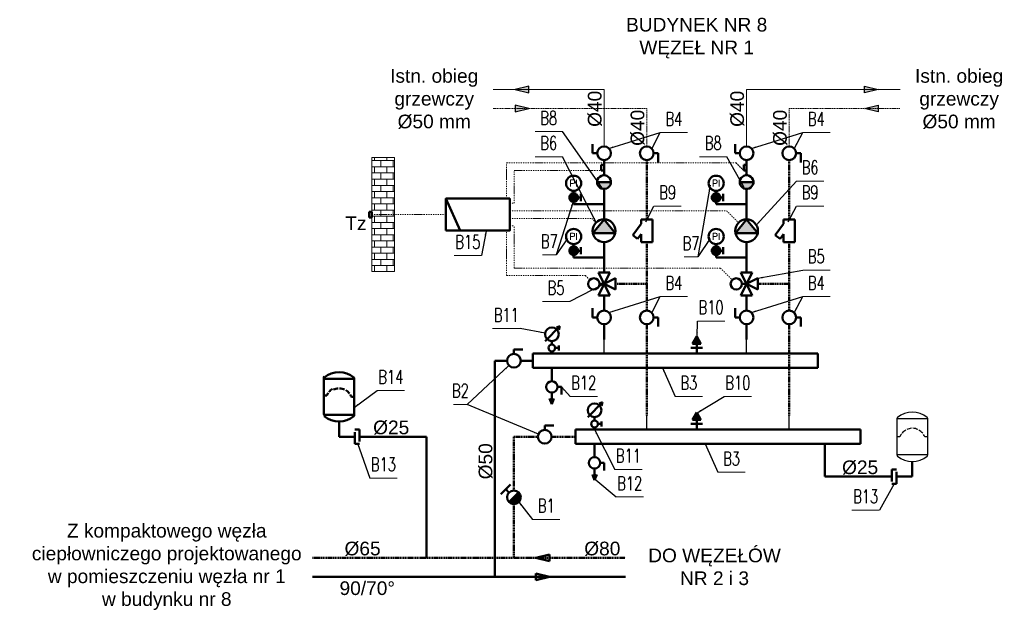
# Model space of a CAD drawing. Header units: centimetres. Extents: x -492 to 10898, y 46 to 4576.
# Tile 5 of 8: x 5384 to 6680, y 1051 to 1831. Entities that reach past the tile are written whole.
import ezdxf
from ezdxf.enums import TextEntityAlignment as Align

# ---------------------------------------------------------------- set-up
doc = ezdxf.new("R2010")
doc.units = ezdxf.units.CM
doc.header["$LTSCALE"] = 3
doc.linetypes.add('DASHDOT', pattern=[1, 0.5, -0.25, 0, -0.25])
doc.linetypes.add('DASHED', pattern=[0.75, 0.5, -0.25])
for name, color, linetype, lineweight in [('2DH_DESC', 7, 'Continuous', 9), ('2DH_OBJ', 41, 'Continuous', 25), ('2DH_PLS', 252, 'Continuous', 25), ('2DH_PLS_bezp', 6, 'Continuous', 50), ('2DH_PLS_p', 170, 'DASHED', 50), ('2DH_PLS_sygn', 3, 'DASHDOT', 15), ('2DH_PLS_z', 240, 'Continuous', 50), ('_Opis', 7, 'Continuous', 5)]:
    doc.layers.add(name, color=color, linetype=linetype, lineweight=lineweight)
doc.styles.add('CP_ATTR', font='romans.shx')
doc.styles.get("Standard").update_dxf_attribs({"font": 'arial.ttf'})
doc.dimstyles.new('ISO-CP', dxfattribs={"dimtxt": 2.5, "dimasz": 2.5, "dimexe": 1.25, "dimexo": 0.625, "dimtad": 1, "dimtxsty": 'Standard', "dimcen": 2.5, "dimadec": 0, "dimazin": 0, "dimtfac": 1, "dimtmove": 0, "dimatfit": 3, "dimfxl": 1, "dimarcsym": 0})

# ---------------------------------------------------------------- blocks, each defined once
blk = doc.blocks.new('CPHS_186')
blk.add_hatch(color=256).paths.add_polyline_path([(0.3, 0), (-0.3, 0.15), (-0.3, -0.15)])
for p, q in [((-0.3, 0.15), (0.3, 0)), ((-0.3, -0.15), (-0.3, 0.15)), ((0.3, 0), (-0.3, -0.15))]:
    blk.add_line(p, q)
at = {"linetype": 'ByBlock', "style": 'CP_ATTR', "flags": 9}
for tag, height, p in [('VAL', 0.025, (-0.093997, 0.034416)), ('TEMPERATURE', 0.00005, (-0.091948, -0.018461)), ('CHARACTER', 0.00005, (-0.091948, -0.018392)), ('ORDER-NO', 0.00005, (-0.091948, -0.018653)), ('NAME', 0.00005, (-0.091948, -0.018275)), ('FLOW', 0.00005, (-0.091948, -0.018333)), ('NUMBER', 0.00005, (-0.091948, -0.01852)), ('PRODUCT-TYPE', 0.00005, (-0.091948, -0.018585)), ('OTHER', 0.00005, (-0.091758, -0.018275)), ('PN', 0.00005, (-0.091761, -0.018333)), ('PRODUCER', 0.00005, (-0.09167, -0.018333)), ('VOLTAGE', 0.00005, (-0.091579, -0.018523)), ('ARTICLE', 0.00005, (-0.091553, -0.018264)), ('WEIGHT', 0.00005, (-0.091522, -0.018395)), ('GROUP', 0.00005, (-0.091511, -0.01846)), ('POWER', 0.00005, (-0.09151, -0.018661)), ('DN', 0.00005, (-0.091365, -0.018594))]:
    blk.add_attdef(tag, text='', height=height, dxfattribs=at).set_placement(p, align=Align.MIDDLE_LEFT)
blk = doc.blocks.new('CPHS_DSD04L_NUM_569au3r')
blk.add_line((-0.5, 0), (0.5, 0))
at = {"linetype": 'ByBlock', "style": 'CP_ATTR', "width": 0.7, "flags": 12}
for tag, p in [('NUMBER', (0, 1)), ('DESCRIPTION1', (0, -0.8)), ('DESCRIPTION2', (0, -2.4))]:
    blk.add_attdef(tag, text='', height=1, dxfattribs=at).set_placement(p, align=Align.MIDDLE)
at = {"linetype": 'ByBlock', "style": 'CP_ATTR', "flags": 9}
blk.add_attdef('VAL', text='', height=0.0002, dxfattribs=at).set_placement((-0.037, -0.073), align=Align.MIDDLE_LEFT)
blk = doc.blocks.new('CPHS_DSD04L_NUM_5ytscwx')
blk.add_line((-1, 0), (1, 0))
at = {"linetype": 'ByBlock', "style": 'CP_ATTR', "width": 0.7, "flags": 12}
for tag, p in [('NUMBER', (0, 1)), ('DESCRIPTION1', (0, -0.8)), ('DESCRIPTION2', (0, -2.4))]:
    blk.add_attdef(tag, text='', height=1, dxfattribs=at).set_placement(p, align=Align.MIDDLE)
at = {"linetype": 'ByBlock', "style": 'CP_ATTR', "flags": 9}
blk.add_attdef('VAL', text='', height=0.0002, dxfattribs=at).set_placement((-0.074, -0.073), align=Align.MIDDLE_LEFT)
blk = doc.blocks.new('Cphs_dis_01')
blk.add_line((0, 0), (0, 100))
blk = doc.blocks.new('CPHS_136')
for p, q in [((-0.8, 0.323016), (-0.8, 2.276984)), ((0.8, 2.25), (-0.8, 2.25)), ((0.8, 2.276984), (0.8, 0.323016)), ((-0.65, 1.3), (-0.8, 1.3)), ((0.8, 1.3), (0.65, 1.3)), ((0.8, 0.35), (-0.8, 0.35))]:
    blk.add_line(p, q)
for centre, radius, start, end in [((0, 1.383333), 1.216667, 49.994799, 130.005201), ((-0.75, 2.276984), 0.05, 130.005201, 180), ((0.75, 2.276984), 0.05, 0, 49.994799), ((0, 1.05), 0.696419, 119.955375, 140.069773), ((0, 1.05), 0.696419, 93.316771, 114.692805), ((0, 1.05), 0.696419, 65.515136, 87.70212), ((0, 1.05), 0.696419, 38.3712, 59.978917), ((0, 1.05), 0.696419, 145.17035, 158.962489), ((0, 1.05), 0.696419, 21.037511, 32.769187), ((-0.75, 0.323016), 0.05, 180, 229.994799), ((0, 1.216667), 1.216667, 229.994799, 310.005201), ((0.75, 0.323016), 0.05, 310.005201, 0)]:
    blk.add_arc(centre, radius, start, end)
at = {"linetype": 'ByBlock', "style": 'CP_ATTR', "flags": 9}
for tag, p in [('TEMPERATURE', (-0.091948, -0.018461)), ('CHARACTER', (-0.091948, -0.018392)), ('ORDER-NO', (-0.091948, -0.018653)), ('NAME', (-0.091948, -0.018275)), ('FLOW', (-0.091948, -0.018333)), ('NUMBER', (-0.091948, -0.01852)), ('PRODUCT-TYPE', (-0.091948, -0.018585)), ('OTHER', (-0.091758, -0.018275)), ('PN', (-0.091761, -0.018333)), ('PRODUCER', (-0.09167, -0.018333)), ('VOLTAGE', (-0.091579, -0.018523)), ('ARTICLE', (-0.091553, -0.018264)), ('WEIGHT', (-0.091522, -0.018395)), ('GROUP', (-0.091511, -0.01846)), ('POWER', (-0.09151, -0.018661)), ('DN', (-0.091365, -0.018594))]:
    blk.add_attdef(tag, text='', height=0.00005, dxfattribs=at).set_placement(p, align=Align.MIDDLE_LEFT)

msp = doc.modelspace()

# ---------------------------------------------------------------- hatches: boundary and pattern name
at = {"lineweight": 50}
for points in [[(6144, 1615.9), (6144.6, 1613.6), (6145.8, 1611.6), (6147.5, 1609.9), (6149.6, 1608.7), (6151.8, 1608.1), (6154.2, 1608.1), (6156.5, 1608.7), (6158.6, 1609.9), (6160.2, 1611.6), (6161.4, 1613.6), (6162, 1615.9), (6162, 1617.1), (6144, 1617.1)], [(6331.5, 1615.9), (6332.1, 1613.6), (6333.3, 1611.6), (6335, 1609.9), (6337.1, 1608.7), (6339.3, 1608.1), (6341.7, 1608.1), (6344, 1608.7), (6346.1, 1609.9), (6347.7, 1611.6), (6348.9, 1613.6), (6349.5, 1615.9), (6349.5, 1617.1), (6331.5, 1617.1)], [(6063.3, 1122.6), (6081.3, 1127.1), (6081.3, 1118.1)], [(6081.3, 1097.6), (6063.3, 1093.1), (6063.3, 1102.1)]]:
    msp.add_hatch(color=256, dxfattribs=at).paths.add_polyline_path(points)
h = msp.add_hatch(color=256, dxfattribs=at)
h.paths.add_polyline_path([(6118.7, 1597.3), (6118.5, 1598.1), (6118.3, 1598.9), (6117.9, 1599.7), (6117.4, 1600.4), (6116.9, 1601), (6116.2, 1601.5), (6115.5, 1602), (6114.7, 1602.3), (6113.9, 1602.4), (6113, 1602.5), (6113, 1591.2), (6113.9, 1591.3), (6114.7, 1591.5), (6115.5, 1591.8), (6116.2, 1592.2), (6116.9, 1592.7), (6117.4, 1593.4), (6117.9, 1594), (6118.3, 1594.8), (6118.5, 1595.6), (6118.7, 1596.4)])
h.paths.add_polyline_path([(6113, 1602.5), (6112.2, 1602.4), (6111.4, 1602.3), (6110.6, 1602), (6109.9, 1601.5), (6109.2, 1601), (6108.6, 1600.4), (6108.1, 1599.7), (6107.8, 1598.9), (6107.5, 1598.1), (6107.4, 1597.3), (6107.4, 1596.4), (6107.5, 1595.6), (6107.8, 1594.8), (6108.1, 1594), (6108.6, 1593.4), (6109.2, 1592.7), (6109.9, 1592.2), (6110.6, 1591.8), (6111.4, 1591.5), (6112.2, 1591.3), (6113, 1591.2)])
h = msp.add_hatch(color=256, dxfattribs=at)
h.paths.add_polyline_path([(6306.2, 1597.3), (6306, 1598.1), (6305.8, 1598.9), (6305.4, 1599.7), (6304.9, 1600.4), (6304.4, 1601), (6303.7, 1601.5), (6303, 1602), (6302.2, 1602.3), (6301.4, 1602.4), (6300.5, 1602.5), (6300.5, 1591.2), (6301.4, 1591.3), (6302.2, 1591.5), (6303, 1591.8), (6303.7, 1592.2), (6304.4, 1592.7), (6304.9, 1593.4), (6305.4, 1594), (6305.8, 1594.8), (6306, 1595.6), (6306.2, 1596.4)])
h.paths.add_polyline_path([(6300.5, 1602.5), (6299.7, 1602.4), (6298.9, 1602.3), (6298.1, 1602), (6297.4, 1601.5), (6296.7, 1601), (6296.1, 1600.4), (6295.6, 1599.7), (6295.3, 1598.9), (6295, 1598.1), (6294.9, 1597.3), (6294.9, 1596.4), (6295, 1595.6), (6295.3, 1594.8), (6295.6, 1594), (6296.1, 1593.4), (6296.7, 1592.7), (6297.4, 1592.2), (6298.1, 1591.8), (6298.9, 1591.5), (6299.7, 1591.3), (6300.5, 1591.2)])
h = msp.add_hatch(color=256, dxfattribs=at)
h.paths.add_polyline_path([(6118.7, 1527.3), (6118.5, 1528.1), (6118.3, 1528.9), (6117.9, 1529.7), (6117.4, 1530.4), (6116.9, 1531), (6116.2, 1531.5), (6115.5, 1532), (6114.7, 1532.3), (6113.9, 1532.4), (6113, 1532.5), (6113, 1521.2), (6113.9, 1521.3), (6114.7, 1521.5), (6115.5, 1521.8), (6116.2, 1522.2), (6116.9, 1522.7), (6117.4, 1523.4), (6117.9, 1524), (6118.3, 1524.8), (6118.5, 1525.6), (6118.7, 1526.4)])
h.paths.add_polyline_path([(6113, 1532.5), (6112.2, 1532.4), (6111.4, 1532.3), (6110.6, 1532), (6109.9, 1531.5), (6109.2, 1531), (6108.6, 1530.4), (6108.1, 1529.7), (6107.8, 1528.9), (6107.5, 1528.1), (6107.4, 1527.3), (6107.4, 1526.4), (6107.5, 1525.6), (6107.8, 1524.8), (6108.1, 1524), (6108.6, 1523.4), (6109.2, 1522.7), (6109.9, 1522.2), (6110.6, 1521.8), (6111.4, 1521.5), (6112.2, 1521.3), (6113, 1521.2)])
h = msp.add_hatch(color=256, dxfattribs=at)
h.paths.add_polyline_path([(6306.2, 1527.3), (6306, 1528.1), (6305.8, 1528.9), (6305.4, 1529.7), (6304.9, 1530.4), (6304.4, 1531), (6303.7, 1531.5), (6303, 1532), (6302.2, 1532.3), (6301.4, 1532.4), (6300.5, 1532.5), (6300.5, 1521.2), (6301.4, 1521.3), (6302.2, 1521.5), (6303, 1521.8), (6303.7, 1522.2), (6304.4, 1522.7), (6304.9, 1523.4), (6305.4, 1524), (6305.8, 1524.8), (6306, 1525.6), (6306.2, 1526.4)])
h.paths.add_polyline_path([(6300.5, 1532.5), (6299.7, 1532.4), (6298.9, 1532.3), (6298.1, 1532), (6297.4, 1531.5), (6296.7, 1531), (6296.1, 1530.4), (6295.6, 1529.7), (6295.3, 1528.9), (6295, 1528.1), (6294.9, 1527.3), (6294.9, 1526.4), (6295, 1525.6), (6295.3, 1524.8), (6295.6, 1524), (6296.1, 1523.4), (6296.7, 1522.7), (6297.4, 1522.2), (6298.1, 1521.8), (6298.9, 1521.5), (6299.7, 1521.3), (6300.5, 1521.2)])
h = msp.add_hatch(color=256, dxfattribs=at)
h.dxf.hatch_style = 1
h.paths.add_polyline_path([(6027.9, 1195.9), (6040.6, 1208.7, -1)])
at = {"layer": '_Opis', "lineweight": 5}
h = msp.add_hatch(dxfattribs=at)
h.set_pattern_fill('AR-B816', color=256, scale=0.04)
h.set_pattern_definition([(0, (-37138.0886, -947.437), (0, 8.128), []), (90, (-37138.0886, -947.437), (-8.128, 8.128), [8.128, -8.128])])
h.paths.add_polyline_path([(5847.4, 1499.4), (5877.4, 1499.4), (5877.4, 1649.4), (5847.4, 1649.4)])

# ---------------------------------------------------------------- linework, layer by layer
at = {"lineweight": 50}
for p, q in [((6138, 1655.1), (6138, 1667.1)), ((6325.5, 1655.1), (6325.5, 1667.1)), ((6144, 1655.1), (6138, 1655.1)), ((6218.3, 1655.1), (6224.3, 1655.1)), ((6224.3, 1655.1), (6224.3, 1643.1)), ((6331.5, 1655.1), (6325.5, 1655.1)), ((6405.8, 1655.1), (6411.8, 1655.1)), ((6411.8, 1655.1), (6411.8, 1643.1)), ((6149.3, 1632.4), (6149.3, 1639.9)), ((6153, 1639.9), (6149.3, 1639.9)), ((6153, 1632.4), (6153, 1639.9)), ((6336.8, 1632.4), (6336.8, 1639.9)), ((6340.5, 1639.9), (6336.8, 1639.9)), ((6340.5, 1632.4), (6340.5, 1639.9)), ((6153, 1632.4), (6149.3, 1632.4)), ((6340.5, 1632.4), (6336.8, 1632.4)), ((6144, 1617.1), (6162, 1617.1)), ((6331.5, 1617.1), (6349.5, 1617.1)), ((5963.5, 1553.4), (5944.8, 1595.4)), ((6113, 1588.1), (6113, 1605.6)), ((6118.7, 1596.9), (6122.4, 1596.9)), ((6122.4, 1601.6), (6122.4, 1592.2)), ((6300.5, 1588.1), (6300.5, 1605.6)), ((6306.2, 1596.9), (6309.9, 1596.9)), ((6309.9, 1601.6), (6309.9, 1592.2)), ((6113, 1588.1), (6153, 1588.1)), ((6300.5, 1588.1), (6340.5, 1588.1)), ((5843.7, 1570.6), (5843.7, 1578.1)), ((5847.4, 1578.1), (5843.7, 1578.1)), ((5847.4, 1570.6), (5843.7, 1570.6)), ((5847.4, 1570.6), (5847.4, 1578.1)), ((6153, 1568.1), (6138.3, 1550.1)), ((6153, 1568.1), (6167.7, 1550.1)), ((6201.8, 1568.1), (6216.8, 1568.1)), ((6201.8, 1562.3), (6201.8, 1568.1)), ((6216.8, 1568.1), (6216.8, 1538.1)), ((6340.5, 1568.1), (6325.8, 1550.1)), ((6340.5, 1568.1), (6355.2, 1550.1)), ((6389.3, 1568.1), (6404.3, 1568.1)), ((6389.3, 1562.3), (6389.3, 1568.1)), ((6404.3, 1568.1), (6404.3, 1538.1)), ((6190.7, 1547.3), (6201.8, 1562.3)), ((6378.2, 1547.3), (6389.3, 1562.3)), ((6167.7, 1550.1), (6138.3, 1550.1)), ((6197.2, 1542.4), (6190.7, 1547.3)), ((6201.8, 1548.6), (6197.2, 1542.4)), ((6201.8, 1538.1), (6201.8, 1548.6)), ((6355.2, 1550.1), (6325.8, 1550.1)), ((6384.7, 1542.4), (6378.2, 1547.3)), ((6389.3, 1548.6), (6384.7, 1542.4)), ((6389.3, 1538.1), (6389.3, 1548.6)), ((6113, 1518.1), (6113, 1535.6)), ((6122.4, 1531.6), (6122.4, 1522.2)), ((6216.8, 1538.1), (6201.8, 1538.1)), ((6300.5, 1518.1), (6300.5, 1535.6)), ((6309.9, 1531.6), (6309.9, 1522.2)), ((6404.3, 1538.1), (6389.3, 1538.1)), ((6113, 1518.1), (6153, 1518.1)), ((6118.7, 1526.9), (6122.4, 1526.9)), ((6300.5, 1518.1), (6340.5, 1518.1)), ((6306.2, 1526.9), (6309.9, 1526.9)), ((6145.5, 1468.1), (6160.5, 1498.1)), ((6160.5, 1498.1), (6145.5, 1498.1)), ((6145.5, 1498.1), (6160.5, 1468.1)), ((6153, 1483.1), (6168, 1490.6)), ((6168, 1490.6), (6168, 1475.6)), ((6333, 1468.1), (6348, 1498.1)), ((6348, 1498.1), (6333, 1498.1)), ((6333, 1498.1), (6348, 1468.1)), ((6340.5, 1483.1), (6355.5, 1490.6)), ((6355.5, 1490.6), (6355.5, 1475.6)), ((6153, 1483.1), (6147, 1483.1)), ((6168, 1475.6), (6153, 1483.1)), ((6340.5, 1483.1), (6334.5, 1483.1)), ((6355.5, 1475.6), (6340.5, 1483.1)), ((6160.5, 1468.1), (6145.5, 1468.1)), ((6348, 1468.1), (6333, 1468.1)), ((6138, 1439.1), (6138, 1451.1)), ((6144, 1439.1), (6138, 1439.1)), ((6218.3, 1439.1), (6224.3, 1439.1)), ((6224.3, 1439.1), (6224.3, 1427.1)), ((6325.5, 1439.1), (6325.5, 1451.1)), ((6331.5, 1439.1), (6325.5, 1439.1)), ((6405.8, 1439.1), (6411.8, 1439.1)), ((6411.8, 1439.1), (6411.8, 1427.1)), ((6075.3, 1407.9), (6094.8, 1427.4)), ((6094.8, 1427.4), (6090.3, 1425.9)), ((6094.8, 1427.4), (6093.3, 1422.9)), ((6274.9, 1413.9), (6269.3, 1404.5)), ((6280.5, 1404.5), (6274.9, 1413.9)), ((6084.3, 1403.4), (6084.3, 1407.9)), ((6093.3, 1402.2), (6093.3, 1395.5)), ((6269.3, 1404.5), (6280.5, 1404.5)), ((6274.9, 1391.4), (6274.9, 1404.5)), ((6034.3, 1391), (6034.3, 1397)), ((6034.3, 1397), (6046.3, 1397)), ((6059.3, 1372.6), (6059.3, 1391.4)), ((6059.3, 1391.4), (6434.3, 1391.4)), ((6084.3, 1391.4), (6084.3, 1394.4)), ((6088.8, 1398.9), (6093.3, 1398.9)), ((6267.4, 1398.9), (6282.4, 1398.9)), ((6434.3, 1372.6), (6434.3, 1391.4)), ((6059.3, 1372.6), (6434.3, 1372.6)), ((6084.3, 1372.6), (6084.3, 1355.1)), ((5784.3, 1311.7), (5784.3, 1360.5)), ((5824.3, 1358.2), (5784.3, 1358.2)), ((5824.3, 1358.9), (5824.3, 1310.1)), ((6091.8, 1347.6), (6096.8, 1347.6)), ((6096.8, 1347.6), (6096.8, 1337.6)), ((5788, 1336.1), (5784.3, 1336.1)), ((6084.3, 1340.1), (6084.3, 1325.1)), ((5824.3, 1334.5), (5820.5, 1334.5)), ((6084.3, 1325.1), (6081.4, 1332.3)), ((6084.3, 1325.1), (6087.1, 1332.3)), ((6131.5, 1307.9), (6151, 1327.4)), ((6151, 1327.4), (6146.5, 1325.9)), ((6151, 1327.4), (6149.5, 1322.9)), ((5824.3, 1310.7), (5784.3, 1310.7)), ((6274.9, 1313.9), (6269.3, 1304.5)), ((6280.5, 1304.5), (6274.9, 1313.9)), ((6074.9, 1291), (6074.9, 1297)), ((6074.9, 1297), (6086.9, 1297)), ((6140.5, 1303.4), (6140.5, 1307.9)), ((6145, 1298.9), (6149.5, 1298.9)), ((6149.5, 1302.2), (6149.5, 1295.5)), ((6267.4, 1298.9), (6282.4, 1298.9)), ((6269.3, 1304.5), (6280.5, 1304.5)), ((6274.9, 1291.4), (6274.9, 1304.5)), ((5831.3, 1291.4), (5825.1, 1291.4)), ((5825.1, 1288.2), (5825.1, 1272.6)), ((5831.3, 1275.7), (5831.3, 1291.4)), ((6115.5, 1272.6), (6115.5, 1291.4)), ((6115.5, 1291.4), (6490.5, 1291.4)), ((6140.5, 1291.4), (6140.5, 1294.4)), ((6490.5, 1272.6), (6490.5, 1291.4)), ((5825.1, 1272.6), (5831.3, 1272.6)), ((6115.5, 1272.6), (6490.5, 1272.6)), ((6140.5, 1272.6), (6140.5, 1255.1)), ((6148, 1247.6), (6153, 1247.6)), ((6153, 1247.6), (6153, 1237.6)), ((6140.5, 1225.1), (6137.7, 1232.3)), ((6140.5, 1240.1), (6140.5, 1225.1)), ((6140.5, 1225.1), (6143.4, 1232.3)), ((6531.6, 1223.2), (6531.6, 1238.9)), ((6531.6, 1238.9), (6537.9, 1238.9)), ((6537.9, 1235.7), (6537.9, 1220.1)), ((6017.3, 1206.5), (6030, 1219.3)), ((6537.9, 1220.1), (6531.6, 1220.1)), ((6027.9, 1208.7), (6023.7, 1212.9)), ((6027.9, 1195.9), (6040.6, 1208.7)), ((6081.3, 1127.1), (6063.3, 1122.6)), ((6063.3, 1122.6), (6081.3, 1118.1)), ((6081.3, 1118.1), (6081.3, 1127.1)), ((6081.3, 1097.6), (6063.3, 1102.1)), ((6063.3, 1102.1), (6063.3, 1093.1)), ((6063.3, 1093.1), (6081.3, 1097.6))]:
    msp.add_line(p, q, dxfattribs=at)
for points in [[(6144, 1615.9), (6144.6, 1613.6), (6145.8, 1611.6), (6147.5, 1609.9), (6149.6, 1608.7), (6151.8, 1608.1), (6154.2, 1608.1), (6156.5, 1608.7), (6158.6, 1609.9), (6160.2, 1611.6), (6161.4, 1613.6), (6162, 1615.9), (6162, 1618.3), (6161.4, 1620.6), (6160.2, 1622.6), (6158.6, 1624.3), (6156.5, 1625.5), (6154.2, 1626.1), (6151.8, 1626.1), (6149.6, 1625.5), (6147.5, 1624.3), (6145.8, 1622.6), (6144.6, 1620.6), (6144, 1618.3)], [(6331.5, 1615.9), (6332.1, 1613.6), (6333.3, 1611.6), (6335, 1609.9), (6337.1, 1608.7), (6339.3, 1608.1), (6341.7, 1608.1), (6344, 1608.7), (6346.1, 1609.9), (6347.7, 1611.6), (6348.9, 1613.6), (6349.5, 1615.9), (6349.5, 1618.3), (6348.9, 1620.6), (6347.7, 1622.6), (6346.1, 1624.3), (6344, 1625.5), (6341.7, 1626.1), (6339.3, 1626.1), (6337.1, 1625.5), (6335, 1624.3), (6333.3, 1622.6), (6332.1, 1620.6), (6331.5, 1618.3)], [(5944.8, 1553.4), (6028.8, 1553.4), (6028.8, 1595.4), (5944.8, 1595.4)], [(6118.7, 1597.3), (6118.5, 1598.1), (6118.3, 1598.9), (6117.9, 1599.7), (6117.4, 1600.4), (6116.9, 1601), (6116.2, 1601.5), (6115.5, 1602), (6114.7, 1602.3), (6113.9, 1602.4), (6113, 1602.5), (6112.2, 1602.4), (6111.4, 1602.3), (6110.6, 1602), (6109.9, 1601.5), (6109.2, 1601), (6108.6, 1600.4), (6108.1, 1599.7), (6107.8, 1598.9), (6107.5, 1598.1), (6107.4, 1597.3), (6107.4, 1596.4), (6107.5, 1595.6), (6107.8, 1594.8), (6108.1, 1594), (6108.6, 1593.4), (6109.2, 1592.7), (6109.9, 1592.2), (6110.6, 1591.8), (6111.4, 1591.5), (6112.2, 1591.3), (6113, 1591.2), (6113.9, 1591.3), (6114.7, 1591.5), (6115.5, 1591.8), (6116.2, 1592.2), (6116.9, 1592.7), (6117.4, 1593.4), (6117.9, 1594), (6118.3, 1594.8), (6118.5, 1595.6), (6118.7, 1596.4)], [(6306.2, 1597.3), (6306, 1598.1), (6305.8, 1598.9), (6305.4, 1599.7), (6304.9, 1600.4), (6304.4, 1601), (6303.7, 1601.5), (6303, 1602), (6302.2, 1602.3), (6301.4, 1602.4), (6300.5, 1602.5), (6299.7, 1602.4), (6298.9, 1602.3), (6298.1, 1602), (6297.4, 1601.5), (6296.7, 1601), (6296.1, 1600.4), (6295.6, 1599.7), (6295.3, 1598.9), (6295, 1598.1), (6294.9, 1597.3), (6294.9, 1596.4), (6295, 1595.6), (6295.3, 1594.8), (6295.6, 1594), (6296.1, 1593.4), (6296.7, 1592.7), (6297.4, 1592.2), (6298.1, 1591.8), (6298.9, 1591.5), (6299.7, 1591.3), (6300.5, 1591.2), (6301.4, 1591.3), (6302.2, 1591.5), (6303, 1591.8), (6303.7, 1592.2), (6304.4, 1592.7), (6304.9, 1593.4), (6305.4, 1594), (6305.8, 1594.8), (6306, 1595.6), (6306.2, 1596.4)], [(6118.7, 1527.3), (6118.5, 1528.1), (6118.3, 1528.9), (6117.9, 1529.7), (6117.4, 1530.4), (6116.9, 1531), (6116.2, 1531.5), (6115.5, 1532), (6114.7, 1532.3), (6113.9, 1532.4), (6113, 1532.5), (6112.2, 1532.4), (6111.4, 1532.3), (6110.6, 1532), (6109.9, 1531.5), (6109.2, 1531), (6108.6, 1530.4), (6108.1, 1529.7), (6107.8, 1528.9), (6107.5, 1528.1), (6107.4, 1527.3), (6107.4, 1526.4), (6107.5, 1525.6), (6107.8, 1524.8), (6108.1, 1524), (6108.6, 1523.4), (6109.2, 1522.7), (6109.9, 1522.2), (6110.6, 1521.8), (6111.4, 1521.5), (6112.2, 1521.3), (6113, 1521.2), (6113.9, 1521.3), (6114.7, 1521.5), (6115.5, 1521.8), (6116.2, 1522.2), (6116.9, 1522.7), (6117.4, 1523.4), (6117.9, 1524), (6118.3, 1524.8), (6118.5, 1525.6), (6118.7, 1526.4)], [(6306.2, 1527.3), (6306, 1528.1), (6305.8, 1528.9), (6305.4, 1529.7), (6304.9, 1530.4), (6304.4, 1531), (6303.7, 1531.5), (6303, 1532), (6302.2, 1532.3), (6301.4, 1532.4), (6300.5, 1532.5), (6299.7, 1532.4), (6298.9, 1532.3), (6298.1, 1532), (6297.4, 1531.5), (6296.7, 1531), (6296.1, 1530.4), (6295.6, 1529.7), (6295.3, 1528.9), (6295, 1528.1), (6294.9, 1527.3), (6294.9, 1526.4), (6295, 1525.6), (6295.3, 1524.8), (6295.6, 1524), (6296.1, 1523.4), (6296.7, 1522.7), (6297.4, 1522.2), (6298.1, 1521.8), (6298.9, 1521.5), (6299.7, 1521.3), (6300.5, 1521.2), (6301.4, 1521.3), (6302.2, 1521.5), (6303, 1521.8), (6303.7, 1522.2), (6304.4, 1522.7), (6304.9, 1523.4), (6305.4, 1524), (6305.8, 1524.8), (6306, 1525.6), (6306.2, 1526.4)]]:
    msp.add_lwpolyline(points, close=True, dxfattribs=at)
for centre, radius in [((6153, 1655.1), 9), ((6209.3, 1655.1), 9), ((6340.5, 1655.1), 9), ((6396.8, 1655.1), 9), ((6113, 1615.6), 10), ((6300.5, 1615.6), 10), ((6153, 1553.1), 15), ((6340.5, 1553.1), 15), ((6113, 1545.6), 10), ((6300.5, 1545.6), 10), ((6139.5, 1483.1), 7.5), ((6327, 1483.1), 7.5), ((6153, 1439.1), 9), ((6209.3, 1439.1), 9), ((6340.5, 1439.1), 9), ((6396.8, 1439.1), 9), ((6084.3, 1416.9), 9), ((6084.3, 1398.9), 4.5), ((6034.3, 1382), 9), ((6084.3, 1347.6), 7.5), ((6140.5, 1316.9), 9), ((6140.5, 1298.9), 4.5), ((6074.9, 1282), 9), ((6140.5, 1247.6), 7.5), ((6034.3, 1202.3), 9)]:
    msp.add_circle(centre, radius, dxfattribs=at)
for centre, radius, start, end in [((5785.5, 1360.5), 1.25, 130.0052, 180), ((5804.3, 1336.6), 30.4, 49.9948, 130.0052), ((5823, 1358.9), 1.25, 0, 49.9948), ((5804.3, 1329.9), 17.4, 145.1703, 158.9625), ((5804.3, 1329.9), 17.4, 119.9554, 140.0698), ((5804.3, 1328.2), 17.4, 93.3168, 114.6928), ((5804.3, 1328.2), 17.4, 65.5151, 87.7021), ((5804.3, 1328.2), 17.4, 38.3712, 59.9789), ((5804.3, 1328.2), 17.4, 21.0375, 32.7692), ((5785.5, 1311.7), 1.25, 180, 229.9948), ((5804.3, 1332.4), 30.4, 229.9948, 310.0052), ((5823, 1310.1), 1.25, 310.0052, 0)]:
    msp.add_arc(centre, radius, start, end, dxfattribs=at)
for points in [[(6167.7, 1550.1), (6153, 1568.1), (6138.3, 1550.1)], [(6355.2, 1550.1), (6340.5, 1568.1), (6325.8, 1550.1)], [(6269.3, 1404.5), (6274.9, 1413.9), (6280.5, 1404.5)], [(6269.3, 1304.5), (6274.9, 1313.9), (6280.5, 1304.5)]]:
    msp.add_solid(points, dxfattribs=at)
at = {"layer": '2DH_PLS_bezp', "lineweight": 50}
for p, q in [((5804.3, 1282), (5804.3, 1302)), ((5825.1, 1282), (5804.3, 1282)), ((5919.3, 1282), (5831.3, 1282)), ((5919.3, 1122.6), (5919.3, 1282)), ((6443.7, 1229.5), (6443.7, 1272.6)), ((6558.7, 1229.5), (6558.7, 1249.5)), ((6443.7, 1229.5), (6531.6, 1229.5)), ((6537.9, 1229.5), (6558.7, 1229.5))]:
    msp.add_line(p, q, dxfattribs=at)
at = {"layer": '2DH_PLS_p', "lineweight": 5}
for p, q in [((6007.2, 1714.1), (6209.3, 1714.1)), ((6209.3, 1714.1), (6209.3, 1664.1)), ((6396.8, 1714.1), (6396.8, 1664.1)), ((6396.8, 1714.1), (6542.6, 1714.1))]:
    msp.add_line(p, q, dxfattribs=at)
at = {"layer": '2DH_PLS_p', "lineweight": 50}
for p, q in [((6209.3, 1646.1), (6209.3, 1568.1)), ((6396.8, 1646.1), (6396.8, 1568.1)), ((6209.3, 1538.1), (6209.3, 1448.1)), ((6396.8, 1538.1), (6396.8, 1448.1)), ((6168, 1483.1), (6209.3, 1483.1)), ((6355.5, 1483.1), (6396.8, 1483.1)), ((6209.3, 1430.1), (6209.3, 1310.1)), ((6396.8, 1430.1), (6396.8, 1310.1)), ((6034.3, 1282), (6065.9, 1282)), ((6034.3, 1282), (6034.3, 1211.3)), ((6083.9, 1282), (6115.5, 1282)), ((6034.3, 1193.3), (6034.3, 1122.6)), ((5769.3, 1122.6), (6181.3, 1122.6))]:
    msp.add_line(p, q, dxfattribs=at)
at = {"layer": '2DH_PLS_sygn', "lineweight": 5}
for p, q in [((6024.8, 1642.4), (6326.8, 1642.4)), ((6024.8, 1595.4), (6024.8, 1642.4)), ((6326.8, 1642.4), (6336.8, 1632.4)), ((6034.8, 1632.4), (6149.3, 1632.4)), ((6034.8, 1589.4), (6034.8, 1632.4)), ((6028.8, 1589.4), (6034.8, 1589.4)), ((5847.4, 1574.4), (5944.8, 1574.4)), ((6028.8, 1579.4), (6314.3, 1579.4)), ((6028.8, 1569.4), (6136.8, 1569.4)), ((6136.8, 1569.4), (6142.4, 1563.7)), ((6314.3, 1579.4), (6329.9, 1563.7)), ((6028.8, 1559.4), (6034.8, 1559.4)), ((6034.8, 1504.1), (6034.8, 1559.4)), ((6024.8, 1494.1), (6024.8, 1553.4)), ((6034.8, 1504.1), (6306.1, 1504.1)), ((6306.1, 1504.1), (6321.7, 1488.4)), ((6024.8, 1494.1), (6128.6, 1494.1)), ((6128.6, 1494.1), (6134.2, 1488.4))]:
    msp.add_line(p, q, dxfattribs=at)
at = {"layer": '2DH_PLS_z', "lineweight": 5}
for p, q in [((6007.2, 1739.1), (6153, 1739.1)), ((6153, 1664.1), (6153, 1739.1)), ((6340.5, 1664.1), (6340.5, 1739.1)), ((6340.5, 1739.1), (6542.6, 1739.1))]:
    msp.add_line(p, q, dxfattribs=at)
at = {"layer": '2DH_PLS_z', "lineweight": 50}
for p, q in [((6153, 1626.1), (6153, 1646.1)), ((6340.5, 1626.1), (6340.5, 1646.1)), ((6153, 1568.1), (6153, 1608.1)), ((6340.5, 1568.1), (6340.5, 1608.1)), ((6153, 1498.1), (6153, 1538.1)), ((6340.5, 1498.1), (6340.5, 1538.1)), ((6153, 1468.1), (6153, 1448.1)), ((6340.5, 1468.1), (6340.5, 1448.1)), ((6153, 1410.1), (6153, 1430.1)), ((6340.5, 1410.1), (6340.5, 1430.1)), ((6009.3, 1382), (6025.3, 1382)), ((6009.3, 1382), (6009.3, 1097.6)), ((6043.3, 1382), (6059.3, 1382)), ((5769.3, 1097.6), (6181.3, 1097.6))]:
    msp.add_line(p, q, dxfattribs=at)
at = {"layer": '_Opis', "lineweight": 5}
msp.add_lwpolyline([(5847.4, 1649.4), (5847.4, 1499.4), (5877.4, 1499.4), (5877.4, 1649.4)], close=True, dxfattribs=at)

# ---------------------------------------------------------------- block references
at = {"lineweight": 50, "xscale": 0.46875, "yscale": 0.1875, "zscale": 3.75}
for p in [(6153, 1391.4), (6340.5, 1391.4), (6209.3, 1291.4), (6396.8, 1291.4)]:
    msp.add_blockref('Cphs_dis_01', p, dxfattribs=at)
at = {"layer": '2DH_DESC', "lineweight": 5, "xscale": 18, "yscale": 18, "zscale": 18}
for name, p, values in [('CPHS_DSD04L_NUM_5ytscwx', (6080.2, 1683.6), {'NUMBER': 'B8'}), ('CPHS_DSD04L_NUM_5ytscwx', (6244.9, 1682.4), {'NUMBER': 'B4'}), ('CPHS_DSD04L_NUM_5ytscwx', (6244.9, 1682.4), {'NUMBER': 'B4'}), ('CPHS_DSD04L_NUM_5ytscwx', (6432.4, 1682.4), {'NUMBER': 'B4'}), ('CPHS_DSD04L_NUM_5ytscwx', (6432.4, 1682.4), {'NUMBER': 'B4'}), ('CPHS_DSD04L_NUM_5ytscwx', (6080.2, 1650.6), {'NUMBER': 'B6'}), ('CPHS_DSD04L_NUM_5ytscwx', (6296.6, 1650.6), {'NUMBER': 'B8'}), ('CPHS_DSD04L_NUM_5ytscwx', (6424.2, 1618.5), {'NUMBER': 'B6'}), ('CPHS_DSD04L_NUM_5ytscwx', (6236.7, 1585.5), {'NUMBER': 'B9'}), ('CPHS_DSD04L_NUM_5ytscwx', (6424.2, 1585.5), {'NUMBER': 'B9'}), ('CPHS_DSD04L_NUM_5ytscwx', (5973.7, 1520.5), {'NUMBER': 'B15'}), ('CPHS_DSD04L_NUM_569au3r', (6080.9, 1521.4), {'NUMBER': 'B7'}), ('CPHS_DSD04L_NUM_569au3r', (6080.9, 1521.4), {'NUMBER': 'B7'}), ('CPHS_DSD04L_NUM_569au3r', (6267.5, 1518.6), {'NUMBER': 'B7'}), ('CPHS_DSD04L_NUM_569au3r', (6267.5, 1518.6), {'NUMBER': 'B7'}), ('CPHS_DSD04L_NUM_5ytscwx', (6432.4, 1501.4), {'NUMBER': 'B5'}), ('CPHS_DSD04L_NUM_5ytscwx', (6244.9, 1466.4), {'NUMBER': 'B4'}), ('CPHS_DSD04L_NUM_5ytscwx', (6244.9, 1466.4), {'NUMBER': 'B4'}), ('CPHS_DSD04L_NUM_5ytscwx', (6432.4, 1466.4), {'NUMBER': 'B4'}), ('CPHS_DSD04L_NUM_5ytscwx', (6432.4, 1466.4), {'NUMBER': 'B4'}), ('CPHS_DSD04L_NUM_5ytscwx', (6089.9, 1460), {'NUMBER': 'B5'}), ('CPHS_DSD04L_NUM_5ytscwx', (6024.4, 1424.4), {'NUMBER': 'B11'}), ('CPHS_DSD04L_NUM_5ytscwx', (6293.9, 1434.3), {'NUMBER': 'B10'}), ('CPHS_DSD04L_NUM_5ytscwx', (5872.4, 1342.8), {'NUMBER': 'B14'}), ('CPHS_DSD04L_NUM_5ytscwx', (6126.3, 1335), {'NUMBER': 'B12'}), ('CPHS_DSD04L_NUM_5ytscwx', (6264.6, 1335), {'NUMBER': 'B3'}), ('CPHS_DSD04L_NUM_5ytscwx', (6329.1, 1335), {'NUMBER': 'B10'}), ('CPHS_DSD04L_NUM_569au3r', (5964, 1324.6), {'NUMBER': 'B2'}), ('CPHS_DSD04L_NUM_569au3r', (5964, 1324.6), {'NUMBER': 'B2'}), ('CPHS_DSD04L_NUM_5ytscwx', (6185.1, 1239), {'NUMBER': 'B11'}), ('CPHS_DSD04L_NUM_5ytscwx', (6320.8, 1235.3), {'NUMBER': 'B3'}), ('CPHS_DSD04L_NUM_5ytscwx', (6186.8, 1202.8), {'NUMBER': 'B12'}), ('CPHS_DSD04L_NUM_5ytscwx', (6497.3, 1185.5), {'NUMBER': 'B13'}), ('CPHS_DSD04L_NUM_5ytscwx', (6077, 1173.2), {'NUMBER': 'B1'})]:
    msp.add_blockref(name, p, dxfattribs=at).add_auto_attribs(values)
at = {"layer": '2DH_DESC', "lineweight": 5}
ref = msp.add_blockref('CPHS_DSD04L_NUM_5ytscwx', (5862.7, 1227.7), dxfattribs=dict(at, xscale=-18, yscale=18, zscale=18))
ref.add_attrib('NUMBER', 'B13', dxfattribs={"layer": '0', "linetype": 'ByBlock', "height": 18, "style": 'CP_ATTR', "width": 0.7, "flags": 12}).set_placement((5862.7, 1245.7), align=Align.MIDDLE)
at = {"layer": '2DH_OBJ', "lineweight": 9, "xscale": 25, "yscale": 25, "zscale": 25}
msp.add_blockref('CPHS_136', (6558.7, 1249.5), dxfattribs=at)
at = {"layer": '2DH_PLS', "lineweight": 5, "yscale": 30, "zscale": 30}
for p, xscale in [((6045.2, 1739.1), -29.99999999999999), ((6504.6, 1739.1), 30)]:
    msp.add_blockref('CPHS_186', p, dxfattribs=dict(at, xscale=xscale))
at = {"layer": '2DH_PLS', "lineweight": 5, "yscale": 30, "zscale": 30, "rotation": 180}
for p, xscale in [((6045.2, 1714.1), -29.99999999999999), ((6504.6, 1714.1), 30)]:
    msp.add_blockref('CPHS_186', p, dxfattribs=dict(at, xscale=xscale))

# ---------------------------------------------------------------- texts
at = {"lineweight": 50, "style": 'CP_ATTR', "flags": 12}
for p in [(6113, 1615.6), (6300.5, 1615.6), (6113, 1545.6), (6300.5, 1545.6)]:
    msp.add_attdef('PI', text='PI', height=8.75, dxfattribs=at).set_placement(p, align=Align.MIDDLE)
at = {"layer": '_Opis', "lineweight": 5, "char_height": 18, "attachment_point": 5}
for s, insert, width in [('\\pxqc;BUDYNEK NR 8\\PWĘZEŁ NR 1', (6274.9, 1806.6), 200.584), ('\\pxqc;Istn. obieg^Jgrzewczy %%C50 mm', (5929.5, 1726.6), 150), ('\\pxqc;Istn. obieg^Jgrzewczy %%C50 mm', (6620.3, 1726.6), 150), ('\\pxqc;Tz', (5826.4, 1562.9), 150), ('\\pxqc;%%C25', (5872.9, 1294), 150), ('\\pxqc;%%C25', (6490, 1241.5), 150), ('\\pxqc;Z kompaktowego węzła ciepłowniczego projektowanego^Jw pomieszczeniu węzła nr 1^Jw budynku nr 8', (5577.5, 1110.7), 400), ('\\pxqc;%%C65', (5835.2, 1134.6), 150), ('\\pxqc;%%C80', (6150.7, 1134.6), 150), ('\\pxqc;DO WĘZEŁÓW NR 2 i 3 ', (6298.4, 1110.7), 200.584), ('\\pxqc;90/70%%D', (5841.4, 1082.6), 150)]:
    msp.add_mtext(s, dxfattribs=dict(at, insert=insert, width=width))
at = {"layer": '_Opis', "lineweight": 5, "char_height": 18, "width": 150, "attachment_point": 5, "rotation": 90}
for s, insert in [('\\pxqc;%%C40', (6141, 1713.6)), ('\\pxqc;%%C40', (6328.5, 1713.6)), ('\\pxqc;%%C40', (6197.3, 1688.6)), ('\\pxqc;%%C40', (6384.8, 1688.6)), ('\\pxqc;%%C50', (5997.3, 1249.7))]:
    msp.add_mtext(s, dxfattribs=dict(at, insert=insert))

# ---------------------------------------------------------------- leaders
at = {"layer": '2DH_DESC', "lineweight": 5}
for points in [[(6150.1, 1610), (6098.2, 1683.6)], [(6159.4, 1661.5), (6226.9, 1682.4)], [(6216.2, 1661.9), (6226.9, 1682.4)], [(6346.9, 1661.5), (6414.4, 1682.4)], [(6403.7, 1661.9), (6414.4, 1682.4)], [(6142.8, 1564.1), (6098.2, 1650.6)], [(6337.6, 1610), (6314.6, 1650.6)], [(6292.6, 1613), (6276.5, 1518.6)], [(6353.5, 1560.7), (6406.2, 1618.5)], [(6112.2, 1591.3), (6089.9, 1521.4)], [(6208, 1565), (6218.7, 1585.5)], [(6395.5, 1565), (6406.2, 1585.5)], [(5997.7, 1552.7), (5991.7, 1520.5)], [(6105.1, 1543), (6089.9, 1521.4)], [(6292.6, 1543), (6276.5, 1518.6)], [(6355.5, 1490.6), (6414.4, 1501.4)], [(6153, 1483.1), (6107.9, 1460)], [(6159.4, 1445.5), (6226.9, 1466.4)], [(6216.2, 1445.9), (6226.9, 1466.4)], [(6346.9, 1445.5), (6414.4, 1466.4)], [(6403.7, 1445.9), (6414.4, 1466.4)], [(6275.4, 1413.6), (6275.9, 1434.3)], [(6075.4, 1418.3), (6042.4, 1424.4)], [(6027.9, 1375.6), (5973, 1324.6)], [(6229.8, 1372.5), (6246.6, 1335)], [(6096.8, 1347.6), (6108.3, 1335)], [(5824.3, 1320.7), (5854.4, 1342.8)], [(6275.4, 1313.6), (6311.1, 1335)], [(6066.6, 1285.5), (5973, 1324.6)], [(6140.4, 1291.5), (6167.1, 1239)], [(5828.5, 1273.5), (5844.7, 1227.7)], [(6286.1, 1272.8), (6302.8, 1235.3)], [(6142.1, 1225.3), (6168.8, 1202.8)], [(6534.9, 1220.1), (6515.3, 1185.5)], [(6040, 1197.1), (6059, 1173.2)]]:
    msp.add_leader(points, dimstyle='ISO-CP', override={"dimasz": 6}, dxfattribs=at)

doc.saveas('drawing.dxf')
